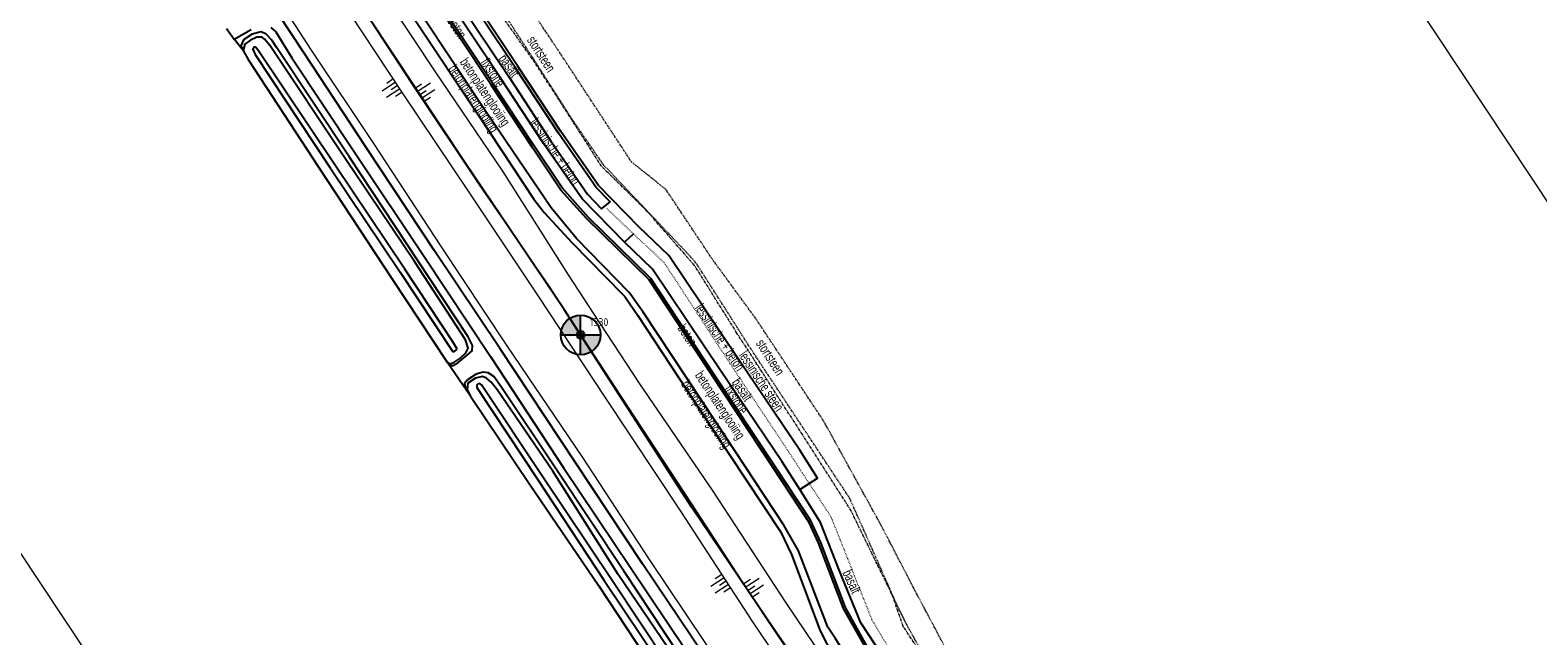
# Model space of a CAD drawing. Header units: metres. Extents: x 62183 to 64315, y 386037 to 389216.
# Tile 4 of 21: x 63202 to 63583, y 387327 to 387479. Entities that reach past the tile are written whole.
import ezdxf
from ezdxf.enums import TextEntityAlignment as Align

# ---------------------------------------------------------------- set-up
doc = ezdxf.new("R2010")
doc.units = ezdxf.units.M
for name, pattern in [('DOT', [0.25, 0, -0.25]), ('HIDDEN', [0.375, 0.25, -0.125]), ('PHANTOM2', [1.25, 0.625, -0.125, 0.125, -0.125, 0.125, -0.125])]:
    doc.linetypes.add(name, pattern=pattern)
doc.layers.get('0').update_dxf_attribs({"linetype": 'CONTINUOUS'})
for name, color, linetype in [('0 @ 0.5', 7, 'CONTINUOUS'), ('0 @ 1', 7, 'CONTINUOUS'), ('0 @ 5', 7, 'CONTINUOUS'), ('BS-BINNENKRUINLIJN-KPN', 253, 'CONTINUOUS'), ('BS-INSTEEK-SLOOT-KPN', 253, 'CONTINUOUS'), ('BS-OVERIG-KPN', 253, 'CONTINUOUS'), ('BS-SCHEIDINGSLIJN-TALUDBEKL', 253, 'CONTINUOUS'), ('BS-WATERLIJN-KPN', 253, 'CONTINUOUS'), ('THEORETISCHE_NULLIJN', 1, 'CONTINUOUS')]:
    doc.layers.add(name, color=color, linetype=linetype)
for name, color, linetype, lineweight in [('BS-Dijkpaal', 2, 'CONTINUOUS', 25), ('BS-Dijkpaalnr', 6, 'CONTINUOUS', 25), ('BS-KANT-KREUKELBERM', 35, 'PHANTOM2', 0), ('BS-KRUINLIJN', 253, 'CONTINUOUS', 0), ('BS-OVERIGE-TEKSTEN', 253, 'CONTINUOUS', 0), ('BS-PERKOENRIJ', 203, 'DOT', 5), ('BS-TEENLIJN', 1, 'CONTINUOUS', 0), ('BS-TEENSCHOT-GECONSTRUEERD', 11, 'HIDDEN', 13), ('BS-TUSSENBERM', 253, 'CONTINUOUS', 0), ('BS-ZANDLIJN', 2, 'HIDDEN', 20), ('TB-SNIJLIJNEN', 1, 'CONTINUOUS', 15), ('TL-3.5mm Tekst', 3, 'CONTINUOUS', 35)]:
    doc.layers.add(name, color=color, linetype=linetype, lineweight=lineweight)
doc.styles.add('ISO', font='isocp.shx', dxfattribs={"height": 2.5})
doc.styles.add('StagCAD', font='StagCAD.ttf')

# ---------------------------------------------------------------- blocks, each defined once
blk = doc.blocks.new('dijkpaal')
at = {"layer": 'BS-Dijkpaal'}
h = blk.add_hatch(color=256, dxfattribs=at)
h.paths.add_polyline_path([(0, 0), (0, 1, 0.414214), (-1, 0)])
h.paths.add_polyline_path([(1, 0), (0, 0), (0, -1, 0.414214)])
for p, q in [((0, -1), (0, 1)), ((-1, 0), (1, 0))]:
    blk.add_line(p, q, dxfattribs=at)
blk.add_circle((0, 0), 1, dxfattribs=at)
blk = doc.blocks.new('*U318')
at = {"layer": '0 @ 0.5', "xscale": 0.5, "yscale": 0.5, "zscale": 0.5}
blk.add_blockref('dijkpaal', (63340.962, 387402.539), dxfattribs=at)
at = {"layer": '0 @ 1'}
blk.add_blockref('dijkpaal', (63340.962, 387402.539), dxfattribs=at)
at = {"layer": '0 @ 5', "xscale": 5, "yscale": 5, "zscale": 5}
blk.add_blockref('dijkpaal', (63340.962, 387402.539), dxfattribs=at)
blk = doc.blocks.new('S03')
at = {"color": 0}
for p, q in [((-2.01, 0), (-2.01, -2.01)), ((-1, 0), (-1, -4.01)), ((0, 0), (0, -2.01)), ((1, 0), (1, -4.01)), ((2.01, 0), (2.01, -2.01))]:
    blk.add_line(p, q, dxfattribs=at)
blk = doc.blocks.new('S04')
at = {"color": 0}
for p, q in [((-1, 0), (-1, 4.01)), ((1, 0), (1, 4.01)), ((-2.01, 0), (-2.01, 2.01)), ((0, 0), (0, 2.01)), ((2.01, 0), (2.01, 2.01))]:
    blk.add_line(p, q, dxfattribs=at)

msp = doc.modelspace()

# ---------------------------------------------------------------- linework, layer by layer
at = {"layer": 'BS-BINNENKRUINLIJN-KPN'}
for points in [[(63307.29, 387395.65, 0), (63308.08, 387394.8, 0), (63308.76, 387394.84, 0), (63309.94, 387395.49, 0), (63312.42, 387397.54, 0), (63313.55, 387398.56, 0), (63313.67, 387399.85, 0), (63312.6, 387402.11, 0), (63299.77, 387421.37, 0), (63282.6, 387447.4, 0), (63264.31, 387475, 0), (63263.03, 387476.95, 0), (63261.58, 387478.42, 0), (63260.29, 387478.98, 0), (63258.07, 387478.43, 0), (63255.84, 387477, 0), (63255.16, 387475.51, 0), (63255.76, 387474.28, 0)], [(63359.36, 387318.33, 0), (63360.39, 387316.82, 0), (63361.16, 387316.4, 0), (63361.85, 387316.1, 0), (63362.98, 387316.23, 0), (63363.9, 387316.77, 0), (63365.34, 387318.29, 0), (63366.26, 387320.06, 0), (63365.72, 387321.99, 0), (63351.94, 387342.86, 0), (63334.79, 387368.67, 0), (63320.94, 387389.49, 0), (63319.02, 387392.05, 0), (63317.63, 387393.01, 0), (63316.32, 387393.15, 0), (63314.6, 387392.67, 0), (63312.42, 387391.22, 0), (63311.67, 387390.32, 0), (63311.84, 387389.33, 0), (63312.35, 387388.76, 0)]]:
    msp.add_polyline3d(points, dxfattribs=at)
at = {"layer": 'BS-INSTEEK-SLOOT-KPN'}
for points in [[(63257.01, 387472, 0), (63274.85, 387444.8, 0), (63293.34, 387416.8, 0), (63307.29, 387395.65, 0), (63307.92, 387395.25, 0), (63308.94, 387395.58, 0), (63310.49, 387396.61, 0), (63311.95, 387398.04, 0), (63312.53, 387399.18, 0), (63311.9, 387401.27, 0), (63299.02, 387421.04, 0), (63281.66, 387446.83, 0), (63262.58, 387475.46, 0), (63261.21, 387477.2, 0), (63260.59, 387477.63, 0), (63259.22, 387477.66, 0), (63257.67, 387476.94, 0), (63256.17, 387475.89, 0), (63255.76, 387474.28, 0)], [(63313.18, 387387.11, 0), (63328.1, 387364.84, 0), (63345.59, 387339.27, 0), (63359.36, 387318.33, 0), (63360.68, 387317.34, 0), (63361.6, 387317.02, 0), (63362.15, 387317.05, 0), (63363.36, 387317.83, 0), (63364.3, 387318.58, 0), (63364.7, 387319.51, 0), (63364.85, 387320.22, 0), (63364.45, 387321.41, 0), (63350.4, 387342.07, 0), (63333.94, 387368.15, 0), (63319.99, 387388.58, 0), (63318.41, 387390.67, 0), (63317.19, 387391.68, 0), (63316.23, 387392.06, 0), (63314.45, 387391.61, 0), (63312.51, 387390.39, 0), (63312.35, 387388.76, 0)]]:
    msp.add_polyline3d(points, close=True, dxfattribs=at)
at = {"layer": 'BS-KANT-KREUKELBERM'}
msp.add_polyline3d([(63499.08, 387299.63, 0), (63499.07, 387307.36, 0), (63494.04, 387313.31, 0), (63484.76, 387316.88, 0), (63475.38, 387315.33, 0), (63464.14, 387307.99, 0), (63451.42, 387298.41, 0), (63443.71, 387290.34, 0), (63439.65, 387301.29, 0), (63435.48, 387309.29, 0), (63422.35, 387329.03, 0), (63419.61, 387336.92, 0), (63409.2, 387358.19, 0), (63396.93, 387377.4, 0), (63380.41, 387402.99, 0), (63369.68, 387420.1, 0), (63357.76, 387433.72, 0), (63346.2, 387445.1, 0), (63329.5, 387471.18, 0), (63313.38, 387493.8, 0)], dxfattribs=at)
at = {"layer": 'BS-KRUINLIJN'}
for points in [[(63518.8, 387122.46, 0), (63516.19, 387126.51, 0), (63513.24, 387131.66, 0), (63507.76, 387144.4, 0), (63497.4, 387160.18, 0), (63479.07, 387188.13, 0), (63456.32, 387222.24, 0), (63444.62, 387239.42, 0), (63432.85, 387257.35, 0), (63418.9, 387279.76, 0), (63404.3, 387300.85, 0), (63384.39, 387330.17, 0), (63366.27, 387358.11, 0), (63347.34, 387386.63, 0), (63330.12, 387412.61, 0), (63312.83, 387438.55, 0), (63295.84, 387463.86, 0), (63276.32, 387493.44, 0)], [(63513.68, 387141.05, 0), (63500.68, 387161.42, 0), (63481.69, 387190.16, 0), (63459.61, 387224.21, 0), (63448.23, 387241.32, 0), (63436.09, 387259.31, 0), (63422, 387281.38, 0), (63406.93, 387302.68, 0), (63387.36, 387331.78, 0), (63368.98, 387359.91, 0), (63351.04, 387387.37, 0), (63339.51, 387404.99, 0), (63332.93, 387415.03, 0), (63315.62, 387440.17, 0), (63298.38, 387465.94, 0), (63279.05, 387495.46, 0)]]:
    msp.add_polyline3d(points, dxfattribs=at)
at = {"layer": 'BS-OVERIG-KPN'}
for points in [[(63415.82, 387256.06, 0), (63402.21, 387276.83, 0), (63391.37, 387292.85, 0), (63375.22, 387317.05, 0), (63356.53, 387344.79, 0), (63339.55, 387370.46, 0), (63320.61, 387399.05, 0), (63304.06, 387423.76, 0), (63286.84, 387449.8, 0), (63271.17, 387473.67, 0), (63254.93, 387498.26, 0), (63253.78, 387500, 0), (63239.83, 387520.96, 0), (63222.48, 387546.79, 0), (63213.03, 387561.3, 0), (63208.35, 387568.45, 0), (63192.43, 387592.78, 0), (63175.87, 387617.66, 0), (63164.67, 387634.78, 0), (63155.26, 387648.7, 0), (63139.44, 387672.64, 0), (63124.18, 387695.52, 0), (63117, 387706.51, 0)], [(63251.59, 387479.89, 0), (63253.49, 387477.15, 0), (63257.79, 387479.61, 0)], [(63262.73, 387480.08, 0), (63264, 387479, 0), (63268.04, 387472.46, 0), (63283.89, 387448.68, 0), (63301.5, 387422.32, 0), (63318.24, 387397.13, 0), (63336.72, 387368.96, 0), (63353.33, 387344.17, 0), (63367.62, 387322.97, 0)], [(63255.76, 387474.28, 0), (63253.49, 387477.15, 0)], [(63313.18, 387387.11, 0), (63307.29, 387395.65, 0)]]:
    msp.add_polyline3d(points, dxfattribs=at)
at = {"layer": 'BS-PERKOENRIJ'}
for points in [[(63347.55, 387434.45, 0), (63354.32, 387428.04, 0)], [(63354.32, 387428.04, 0), (63362.06, 387420.72, 0), (63378.64, 387395.35, 0), (63393.32, 387373.23, 0), (63398.64, 387365.06, 0), (63404.16, 387356.6, 0), (63413.98, 387331.84, 0), (63414.47, 387330.64, 0), (63420.78, 387320.02, 0), (63421.83, 387318.03, 0)]]:
    msp.add_polyline3d(points, dxfattribs=at)
at = {"layer": 'BS-SCHEIDINGSLIJN-TALUDBEKL'}
for points in [[(63396.26, 387363.54, 0), (63398.64, 387365.06, 0), (63400.73, 387366.38, 0), (63396.25, 387373.46, 0), (63380.67, 387396.54, 0), (63363.18, 387422.59, 0), (63355.72, 387429.74, 0), (63345.48, 387440.24, 0), (63335.97, 387453.84, 0), (63325.04, 387470.42, 0), (63308.09, 387495.9, 0), (63290, 387523.32, 0), (63276.52, 387543.57, 0), (63274.69, 387546.89, 0), (63272.89, 387550.18, 0), (63268.54, 387560.15, 0), (63268.37, 387561.99, 0), (63264.43, 387570.04, 0), (63255.16, 387584.3, 0), (63254.47, 387585.52, 0), (63254.01, 387586.79, 0), (63253.9, 387588.31, 0), (63254.09, 387591.5, 0)], [(63442.69, 387283.89, 0), (63440.21, 387287.2, 0), (63436.45, 387292.72, 0), (63428.47, 387304.85, 0), (63425.93, 387308.36, 0), (63419.86, 387317.51, 0), (63418.93, 387318.92, 0), (63411.66, 387329.93, 0), (63406.32, 387343.06, 0), (63401.5, 387355.25, 0), (63396.26, 387363.54, 0), (63391.82, 387370.56, 0), (63376.27, 387393.58, 0), (63359.1, 387419.16, 0), (63351.99, 387425.97, 0), (63341.38, 387436.85, 0), (63331.59, 387450.87, 0), (63320.62, 387467.49, 0), (63303.67, 387492.97, 0)], [(63442.69, 387283.89, 0), (63439.41, 387286.58, 0), (63435.32, 387291.91, 0), (63426.31, 387303.39, 0), (63422.93, 387308.36, 0), (63412.89, 387323.57, 0), (63407.33, 387333.54, 0), (63400.99, 387350.1, 0), (63398.66, 387355.27, 0), (63389.41, 387369.31, 0), (63374.14, 387392.35, 0), (63358.25, 387416.44, 0), (63342.54, 387431.82, 0), (63335.98, 387439.06, 0), (63328.92, 387449.7, 0), (63318.29, 387465.72, 0), (63302.27, 387489.89, 0)], [(63426.31, 387303.39, 0), (63426.75, 387303.66, 0), (63423.02, 387309.16, 0), (63413.27, 387323.96, 0), (63407.77, 387333.8, 0), (63401.55, 387350.17, 0), (63398.98, 387355.85, 0), (63389.83, 387369.69, 0), (63374.61, 387392.66, 0), (63358.67, 387416.8, 0), (63342.96, 387432.16, 0), (63336.28, 387439.68, 0), (63329.16, 387450.33, 0), (63318.81, 387466.01, 0), (63302.32, 387490.82, 0)], [(63299.05, 387482.19, 0), (63315.41, 387457.6, 0), (63329.12, 387436.81, 0), (63331.73, 387433.44, 0), (63338.78, 387425.78, 0), (63351.54, 387412.87, 0), (63352.14, 387412.26, 0), (63355.4, 387407.44, 0), (63373.98, 387379.22, 0), (63391.46, 387352.79, 0), (63394.16, 387347.16, 0), (63401.43, 387327.86, 0), (63402.95, 387324.95, 0), (63410.05, 387314.25, 0), (63419.85, 387299.2, 0)], [(63421.59, 387300.38, 0), (63411.78, 387315.59, 0), (63405.22, 387326.05, 0), (63403.31, 387328.82, 0), (63395.93, 387348.07, 0), (63392.2, 387354.59, 0), (63375.18, 387380.43, 0), (63356.74, 387408.25, 0), (63353.23, 387413.24, 0), (63339.94, 387426.88, 0), (63333.51, 387434.6, 0), (63317.05, 387458.89, 0), (63300.7, 387483.46, 0)], [(63354.32, 387428.04, 0), (63351.99, 387425.97, 0)]]:
    msp.add_polyline3d(points, dxfattribs=at)
msp.add_polyline3d([(63296.26, 387512.46, 0), (63293.87, 387511.04, 0), (63302.65, 387497.88, 0), (63322.72, 387467.8, 0), (63333.38, 387451.62, 0), (63342.71, 387438.07, 0), (63346.18, 387434.39, 0), (63348.41, 387436.16, 0), (63344.9, 387439.76, 0), (63335.35, 387453.42, 0), (63324.42, 387470.01, 0), (63307.46, 387495.49, 0)], close=True, dxfattribs=at)
at = {"layer": 'BS-TEENLIJN'}
msp.add_polyline3d([(63256.57, 387499.81, 0), (63272.82, 387474.67, 0), (63288.68, 387450.88, 0), (63305.58, 387425, 0), (63322.14, 387400.07, 0), (63341.44, 387371.6, 0), (63358.28, 387345.91, 0), (63376.94, 387318.03, 0)], dxfattribs=at)
at = {"layer": 'BS-TEENSCHOT-GECONSTRUEERD'}
msp.add_polyline3d([(63427.19, 387322.37, 0), (63423.23, 387329.49, 0), (63420.74, 387334.54, 0), (63408.88, 387361.31, 0), (63399.22, 387375.91, 0), (63384.01, 387398.88, 0), (63370.3, 387420.39, 0), (63368.86, 387422.12, 0), (63346.74, 387445.44, 0), (63338.9, 387456.81, 0), (63329.14, 387472.07, 0), (63309.26, 387502.53, 0)], dxfattribs=at)
at = {"layer": 'BS-TUSSENBERM'}
msp.add_polyline3d([(63418.29, 387298.05, 0), (63412.35, 387306.02, 0), (63392.81, 387334.96, 0), (63374.22, 387363.4, 0), (63355.87, 387390.22, 0), (63344.2, 387408.06, 0), (63337.9, 387417.68, 0), (63321.3, 387443.84, 0), (63304.31, 387468.93, 0), (63286.28, 387496.28, 0)], dxfattribs=at)
at = {"layer": 'BS-WATERLIJN-KPN'}
for points in [[(63308.67, 387400.78, 0), (63296.57, 387419.11, 0), (63278.94, 387445.48, 0), (63259.5, 387474.47, 0), (63258.94, 387475.15, 0), (63258.46, 387475.12, 0), (63258.23, 387474.66, 0), (63258.82, 387473.32, 0), (63277.77, 387444.68, 0), (63295.4, 387418.4, 0), (63308.65, 387398.47, 0), (63308.96, 387398.31, 0), (63309.64, 387398.81, 0), (63309.7, 387399.09, 0)], [(63314.75, 387389.25, 0), (63330.09, 387366.13, 0), (63346.87, 387340.6, 0), (63361.41, 387318.87, 0), (63361.59, 387318.71, 0), (63362.13, 387318.64, 0), (63362.79, 387319.24, 0), (63362.51, 387320.1, 0), (63348.89, 387340.63, 0), (63331.29, 387366.81, 0), (63315.9, 387389.93, 0), (63315.51, 387390.29, 0), (63315.05, 387390.13, 0), (63314.72, 387389.91, 0)]]:
    msp.add_polyline3d(points, close=True, dxfattribs=at)
at = {"layer": 'BS-ZANDLIJN'}
msp.add_polyline3d([(63499.08, 387299.63, 0), (63500.1, 387306.8, 0), (63500.27, 387307.99, 0), (63492.93, 387317.11, 0), (63485.31, 387320.31, 0), (63475.04, 387320.46, 0), (63462.1, 387310.5, 0), (63453.76, 387302.52, 0), (63440.93, 387303.78, 0), (63439.29, 387311.75, 0), (63425.01, 387338.69, 0), (63416.67, 387354.76, 0), (63402.28, 387380.84, 0), (63385.28, 387406.49, 0), (63374.18, 387421.66, 0), (63362.49, 387439.23, 0), (63353.78, 387446.19, 0), (63334.9, 387474.97, 0), (63319.09, 387498.52, 0)], dxfattribs=at)
at = {"layer": 'TB-SNIJLIJNEN'}
for points in [[(63129.97, 388121.55), (63697.73, 387266.11)], [(63389.45, 387061.5), (62869.82, 387844.44)]]:
    msp.add_lwpolyline(points, dxfattribs=at)
at = {"layer": 'THEORETISCHE_NULLIJN'}
msp.add_lwpolyline([(63609, 387000), (63580.94, 387040.97), (63561.44, 387071.06), (63550.14, 387089.61), (63544.98, 387096.98), (63524.49, 387126.51), (63509.39, 387148.1), (63500.16, 387162.76), (63490.79, 387177.69), (63477.69, 387197.41), (63459.54, 387224.82), (63444.74, 387247), (63430.66, 387268.47), (63421.18, 387282.79), (63405.9, 387304.8), (63388.02, 387330.8), (63369.03, 387358.99), (63336.81, 387408.99), (63311.65, 387446.22), (63281.27, 387492.04)], dxfattribs=at)

# ---------------------------------------------------------------- block references
msp.add_blockref('*U318', (0, 0))
at = {"layer": 'BS-KRUINLIJN'}
for name, p, rotation in [('S04', (63294.79, 387465.45), 123.4271460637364), ('S03', (63300.28, 387463.1), 123.7865394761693), ('S04', (63377.72, 387340.46), 122.9540797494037), ('S03', (63383.22, 387338.12), 123.1578725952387)]:
    msp.add_blockref(name, p, dxfattribs=dict(at, rotation=rotation))

# ---------------------------------------------------------------- texts
at = {"layer": 'BS-Dijkpaalnr', "style": 'ISO'}
msp.add_text('1330', height=2, dxfattribs=at).set_placement((63343.3, 387404.78))
at = {"layer": 'BS-OVERIGE-TEKSTEN', "width": 0.68}
for s, rotation, p in [('beton', 303.552, (63309.78, 387480.06)), ('stortsteen', 302.6245, (63331.02, 387473.42)), ('basalt', 305.3625, (63322.93, 387470.49)), ('betonplatenglooiing', 303.6319, (63313.7, 387462.01)), ('betonplatenglooiing', 303.6443, (63316.6, 387463.66)), ('fixstone', 303.4202, (63318.85, 387468.75)), ('lessinische + beton', 304.4653, (63334.62, 387448.87)), ('lessinische + beton', 303.5645, (63376.17, 387401.99)), ('beton', 303.5412, (63367.95, 387402.55)), ('stortsteen', 302.8479, (63388.82, 387396.91)), ('lessinische steen', 303.559, (63386.63, 387390.91)), ('betonplatenglooiing', 303.5353, (63375.91, 387384.64)), ('betonplatenglooiing', 303.4704, (63372.4, 387382.34)), ('fixstone', 303.5205, (63380.24, 387386.27)), ('basalt', 304.0282, (63381.78, 387388.76)), ('basalt', 294.3818, (63409.41, 387340.34))]:
    msp.add_text(s, height=2.5, rotation=rotation, dxfattribs=at).set_placement(p, align=Align.MIDDLE)
at = {"layer": 'TL-3.5mm Tekst', "style": 'StagCAD', "width": 0.96}
msp.add_text('ZLRW-2014-01062', height=80, rotation=303.2549, dxfattribs=at).set_placement((63473.06, 387729.88), align=Align.MIDDLE)

doc.saveas('drawing.dxf')
